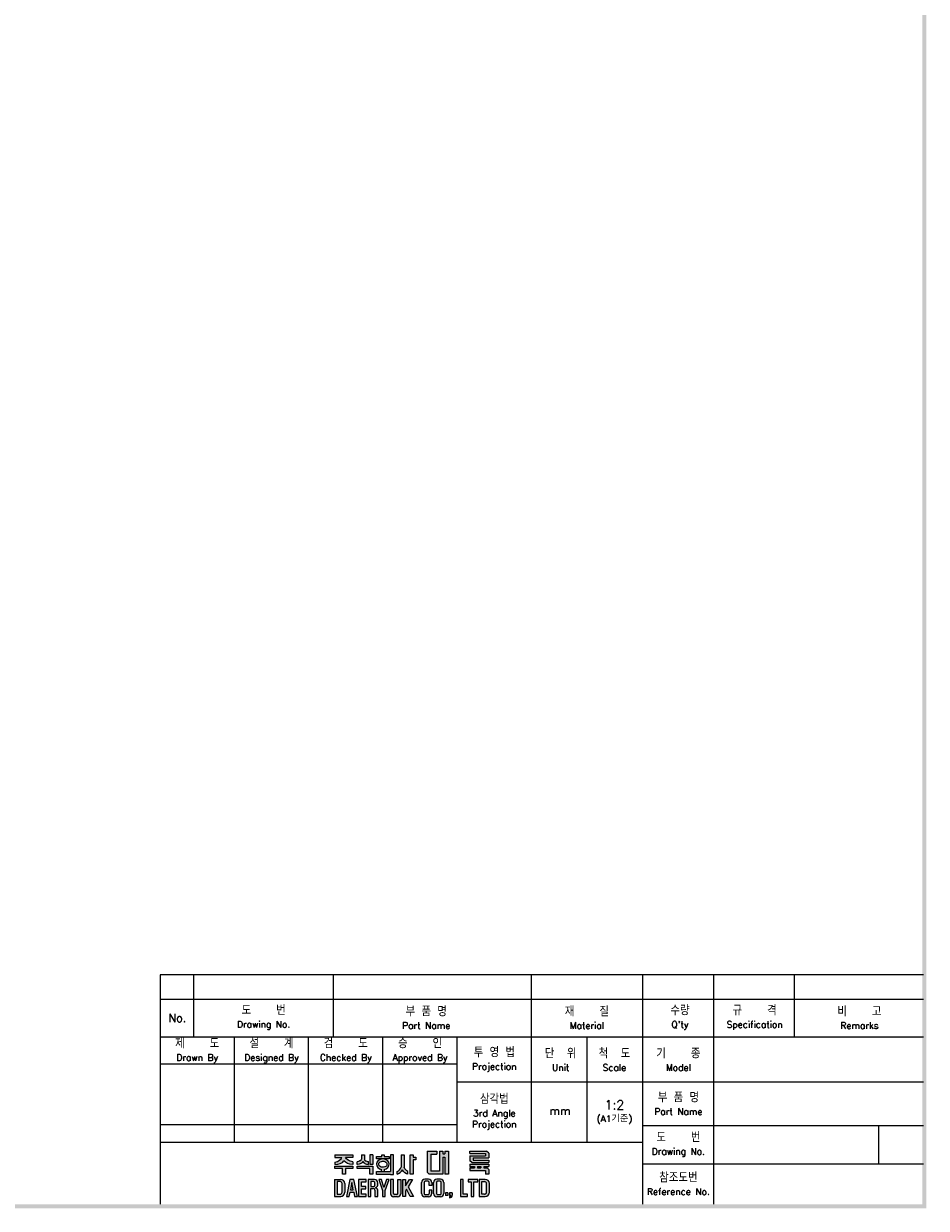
# Model space of a CAD drawing. Extents: x -316 to 2710, y -907 to 1774.
# Tile 17 of 18: x 1259 to 1828, y 272 to 1019. Entities that reach past the tile are written whole.
import ezdxf

# ---------------------------------------------------------------- set-up
doc = ezdxf.new("R2010")
doc.units = 0
doc.header["$LTSCALE"] = 3
doc.header["$MEASUREMENT"] = 0
for name, color, linetype in [('di', 3, 'CONTINUOUS'), ('dimtaxt', 3, 'CONTINUOUS'), ('dwg', 7, 'CONTINUOUS')]:
    doc.layers.add(name, color=color, linetype=linetype)
doc.styles.get("Standard").update_dxf_attribs({"font": 'romans.shx', "height": 4, "bigfont": 'ghs.shx'})

# ---------------------------------------------------------------- blocks, each defined once
blk = doc.blocks.new('대륙')
at = {"layer": 'dimtaxt'}
h = blk.add_hatch(color=256, dxfattribs=at)
edge = h.paths.add_edge_path()
edge.add_line((51.99, 12.18), (47.65, 12.18))
edge.add_line((47.65, 12.18), (47.65, 11.59))
edge.add_line((47.65, 11.59), (49.36, 11.59))
edge.add_ellipse((47.48, 11.55), major_axis=(1.89, 0.39), ratio=0.576936, start_angle=268.0794, end_angle=342.4305, ccw=False)
edge.add_line((47.64, 10.44), (47.64, 9.87))
edge.add_ellipse((47.59, 11.36), major_axis=(2.46, 0), ratio=0.608939, start_angle=-88.7913, end_angle=-24.3158)
edge.add_ellipse((52.06, 11.36), major_axis=(-2.46, 0), ratio=0.608939, start_angle=384.3158, end_angle=448.3061)
edge.add_line((51.99, 9.87), (51.99, 10.51))
edge.add_ellipse((52.11, 11.62), major_axis=(-1.91, 0.31), ratio=0.577613, start_angle=17.5125, end_angle=91.8636, ccw=False)
edge.add_line((50.24, 11.59), (51.99, 11.59))
edge.add_line((51.99, 11.59), (51.99, 12.18))
h.paths.add_polyline_path([(52, 9.48), (47.64, 9.48), (47.64, 8.87), (49.46, 8.87), (49.46, 7.49), (50.19, 7.49), (50.19, 8.88), (52, 8.88)])
edge = h.paths.add_edge_path()
edge.add_arc((55.25, 11.18), 0.45, 180, 220.7047, ccw=False)
edge.add_line((54.8, 11.18), (54.8, 12.18))
edge.add_line((54.8, 12.18), (54.06, 12.18))
edge.add_line((54.06, 12.18), (54.06, 11.18))
edge.add_arc((53.61, 11.18), 0.45, 319.2953, 360, ccw=False)
edge.add_spline(control_points=[(53.95, 10.89), (53.94, 10.88), (53.93, 10.87), (53.83, 10.76), (53.7, 10.68), (53.03, 10.51)], knot_values=[3.761053, 3.761053, 3.761053, 3.761053, 3.807132, 3.807132, 4.298097, 4.298097, 4.298097, 4.298097], degree=3, periodic=0)
edge.add_line((53.03, 10.51), (53.03, 9.85))
edge.add_spline(control_points=[(53.03, 9.85), (53.05, 9.85), (53.06, 9.85), (53.74, 9.96), (53.94, 10.08), (54.15, 10.22), (54.2, 10.3), (54.43, 10.6)], knot_values=[3.495949, 3.495949, 3.495949, 3.495949, 3.524444, 3.524444, 4.06832, 4.06832, 4.379503, 4.379503, 4.379503, 4.379503], degree=3, periodic=0)
edge.add_spline(control_points=[(54.43, 10.6), (54.65, 10.3), (54.71, 10.22), (54.92, 10.08), (55.12, 9.96), (55.75, 9.88), (55.78, 9.87), (55.8, 9.86)], knot_values=[3.495949, 3.495949, 3.495949, 3.495949, 3.807132, 3.807132, 4.351008, 4.351008, 4.402945, 4.402945, 4.402945, 4.402945], degree=3, periodic=0)
edge.add_line((55.8, 9.86), (55.8, 10.59))
edge.add_spline(control_points=[(55.8, 10.59), (55.78, 10.59), (55.76, 10.6), (55.19, 10.66), (55.03, 10.75), (54.92, 10.87), (54.91, 10.88), (54.91, 10.89)], knot_values=[3.761053, 3.761053, 3.761053, 3.761053, 3.81299, 3.81299, 4.356866, 4.356866, 4.402945, 4.402945, 4.402945, 4.402945], degree=3, periodic=0)
h.paths.add_polyline_path([(56.82, 9.48), (53.03, 9.48), (53.03, 8.87), (56.1, 8.87), (56.1, 7.49), (56.82, 7.49)])
h.paths.add_polyline_path([(56.82, 12.19), (56.1, 12.19), (56.1, 9.87), (56.82, 9.87)])
h.paths.add_polyline_path([(60.76, 11.76), (59.58, 11.76), (59.58, 12.19), (59.05, 12.19), (59.05, 11.76), (57.74, 11.76), (57.74, 11.21), (60.76, 11.21)])
edge = h.paths.add_edge_path()
edge.add_ellipse((59.26, 9.92), major_axis=(-1.56, 0), ratio=0.830145, start_angle=101.7462, end_angle=265.4383)
edge.add_line((59.38, 11.21), (59.13, 11.21))
edge.add_ellipse((59.26, 9.92), major_axis=(1.56, 0), ratio=0.830145, start_angle=94.5617, end_angle=259.6787)
edge.add_line((58.98, 8.65), (58.98, 8.2))
edge.add_line((58.98, 8.2), (59.58, 8.2))
edge.add_line((59.58, 8.2), (59.58, 8.65))
edge = h.paths.add_edge_path(flags=16)
edge.add_spline(control_points=[(60.26, 9.92), (60.26, 10.03), (60.22, 10.15), (60.06, 10.37), (59.93, 10.48), (59.59, 10.63), (59.39, 10.66), (58.99, 10.64), (58.8, 10.59), (58.5, 10.41), (58.39, 10.3), (58.27, 10.07), (58.25, 9.96), (58.28, 9.73), (58.34, 9.62), (58.54, 9.4), (58.69, 9.3), (59.06, 9.19), (59.26, 9.17), (59.65, 9.23), (59.83, 9.31), (60.09, 9.5), (60.18, 9.62), (60.25, 9.8), (60.26, 9.86), (60.26, 9.92)], knot_values=[0, 0, 0, 0, 0.543876, 0.543876, 1.087752, 1.087752, 1.631628, 1.631628, 2.175504, 2.175504, 2.71938, 2.71938, 3.263256, 3.263256, 3.807132, 3.807132, 4.351008, 4.351008, 4.894884, 4.894884, 5.43876, 5.43876, 5.982636, 5.982636, 6.283185, 6.283185, 6.283185, 6.283185], degree=3, periodic=0)
for points in [[(61.83, 12.19), (61.11, 12.19), (61.11, 8.2), (57.74, 8.2), (57.74, 7.47), (61.11, 7.47), (61.83, 7.47)], [(70.89, 12.38), (72.38, 12.38), (72.38, 13.12), (70.01, 13.12), (70.01, 8), (70.53, 7.49), (73.84, 7.49), (73.84, 11.66), (74.29, 11.66), (74.29, 7.49), (75.14, 7.49), (75.14, 13.12), (74.29, 13.12), (74.29, 12.42), (73.84, 12.42), (73.84, 13.12), (73.01, 13.12), (73.01, 8.23), (70.89, 8.23)]]:
    blk.add_hatch(color=256, dxfattribs=at).paths.add_polyline_path(points)
h = blk.add_hatch(color=256, dxfattribs=at)
edge = h.paths.add_edge_path()
edge.add_line((64.41, 12.18), (63.7, 12.18))
edge.add_line((63.7, 12.18), (63.7, 9.23))
edge.add_ellipse((62.86, 9.12), major_axis=(0.66, 0.841), ratio=0.672815, start_angle=218.7862, end_angle=304.0863, ccw=False)
edge.add_line((62.7, 8.19), (62.7, 7.51))
edge.add_ellipse((63.11, 8.54), major_axis=(0.964, 0.919), ratio=0.540942, start_angle=220.7961, end_angle=301.7505)
edge.add_ellipse((64.93, 8.53), major_axis=(-0.866, 0.919), ratio=0.569913, start_angle=58.7442, end_angle=145.288)
edge.add_line((65.35, 7.49), (65.35, 8.17))
edge.add_ellipse((65.18, 9.26), major_axis=(-0.67, 1.07), ratio=0.576723, start_angle=74.3826, end_angle=142.9847, ccw=False)
edge.add_line((64.41, 9.18), (64.41, 12.18))
h.paths.add_polyline_path([(66.65, 10.99), (67.26, 10.99), (67.26, 11.63), (66.64, 11.63), (66.64, 12.18), (65.92, 12.18), (65.92, 7.49), (66.65, 7.49)])
h = blk.add_hatch(color=256, dxfattribs=at)
h.paths.add_polyline_path([(84.17, 12.56), (84.17, 11.99), (80.38, 11.99), (80.38, 10.74), (80.81, 10.32), (84.92, 10.32), (84.92, 10.92), (81.19, 10.92), (81.19, 11.44), (84.92, 11.44), (84.92, 12.6), (84.39, 13.12), (80.36, 13.12), (80.36, 12.56)])
h.paths.add_polyline_path([(83.7, 9.41), (84.92, 9.41), (84.92, 9.97), (80.36, 9.97), (80.36, 9.41), (81.48, 9.41), (81.48, 9.04), (80.35, 9.04), (80.35, 8.42), (84.18, 8.42), (84.18, 7.49), (84.92, 7.49), (84.92, 8.64), (84.52, 9.04), (83.7, 9.04)])
h.paths.add_polyline_path([(83, 9.41), (82.23, 9.41), (82.23, 9.04), (83, 9.04)], flags=17)
h = blk.add_hatch(color=256, dxfattribs=at)
h.paths.add_polyline_path([(47.58, 6.25), (47.58, 2.12), (49.06, 2.12, 0.414214), (50.06, 3.12), (50.06, 5.25, 0.414214), (49.06, 6.25)])
h.paths.add_polyline_path([(48.9, 5.73, -0.414214), (49.4, 5.23), (49.4, 3.16, -0.414214), (48.9, 2.66), (48.23, 2.66), (48.23, 5.73)], flags=16)
h.paths.add_polyline_path([(50.42, 2.11), (51.1, 2.11), (51.31, 3.17), (52.21, 3.17), (52.42, 2.11), (53.1, 2.11), (52.25, 6.23), (51.27, 6.23)])
h.paths.add_polyline_path([(51.77, 5.49), (52.09, 3.74), (51.43, 3.74)], flags=16)
h.paths.add_polyline_path([(53.4, 2.11), (55.25, 2.11), (55.25, 2.66), (54.07, 2.66), (54.07, 3.99), (55.15, 3.99), (55.15, 4.52), (54.06, 4.52), (54.06, 5.7), (55.21, 5.7), (55.21, 6.25), (53.4, 6.25)])
h.paths.add_polyline_path([(55.67, 2.12), (56.33, 2.12), (56.33, 4.05), (56.93, 4.05, -0.414214), (57.33, 3.65), (57.33, 2.12), (58.02, 2.12), (58.02, 3.65, 0.276846), (57.45, 4.24, 0.25864), (58.02, 4.77), (58.02, 5.43, 0.414214), (57.22, 6.23), (55.67, 6.23)])
h.paths.add_polyline_path([(56.33, 5.71), (57.04, 5.71, -0.414214), (57.34, 5.41), (57.34, 4.86, -0.414214), (57.04, 4.56), (56.33, 4.56)], flags=16)
h.paths.add_polyline_path([(59.2, 3.57), (59.2, 2.11), (59.85, 2.11), (59.85, 3.58), (60.8, 6.24), (60.13, 6.24), (59.53, 4.27), (58.97, 6.24), (58.28, 6.24)])
h.paths.add_polyline_path([(61.13, 2.78, 0.414214), (61.88, 2.03), (62.85, 2.03, 0.414214), (63.6, 2.78), (63.6, 6.24), (62.93, 6.24), (62.93, 2.84, -0.414214), (62.68, 2.59), (62.07, 2.59, -0.414214), (61.82, 2.84), (61.82, 6.24), (61.13, 6.24)])
h.paths.add_polyline_path([(64.11, 2.12), (64.77, 2.12), (64.77, 3.42), (64.98, 3.87), (65.9, 2.12), (66.68, 2.12), (65.38, 4.46), (66.48, 6.23), (65.69, 6.23), (64.76, 4.66), (64.76, 6.23), (64.11, 6.23)])
h.paths.add_polyline_path([(68.62, 2.84, 0.414214), (69.42, 2.04), (70.32, 2.04, 0.414214), (71.12, 2.84), (71.12, 3.62), (70.47, 3.62), (70.47, 2.85, -0.414214), (70.17, 2.55), (69.58, 2.55, -0.414214), (69.28, 2.85), (69.28, 5.49, -0.414214), (69.58, 5.79), (70.16, 5.79, -0.414214), (70.46, 5.49), (70.46, 4.76), (71.12, 4.76), (71.12, 5.52, 0.414214), (70.32, 6.32), (69.42, 6.32, 0.414214), (68.62, 5.52)])
h.paths.add_polyline_path([(71.57, 2.84, 0.414214), (72.37, 2.04), (73.25, 2.04, 0.414214), (74.05, 2.84), (74.05, 5.52, 0.414214), (73.25, 6.32), (72.37, 6.32, 0.414214), (71.57, 5.52)])
h.paths.add_polyline_path([(72.23, 5.5, -0.414214), (72.53, 5.8), (73.09, 5.8, -0.414214), (73.39, 5.5), (73.39, 2.85, -0.414214), (73.09, 2.55), (72.53, 2.55, -0.414214), (72.23, 2.85)], flags=16)
h.paths.add_polyline_path([(74.42, 2.34), (75.05, 2.34), (75.05, 2.98), (74.42, 2.98)])
h.paths.add_polyline_path([(75.76, 2.34, -0.316213), (75.39, 2.07), (75.39, 1.77, 0.409412), (76.08, 2.47), (76.08, 2.98), (75.39, 2.98), (75.39, 2.34)])
h.paths.add_polyline_path([(78.08, 2.12), (79.79, 2.12), (79.79, 2.67), (78.75, 2.67), (78.75, 6.24), (78.08, 6.24)])
h.paths.add_polyline_path([(80.68, 2.12), (81.35, 2.12), (81.35, 5.7), (82.27, 5.7), (82.27, 6.24), (79.92, 6.24), (79.92, 5.7), (80.68, 5.7)])
h.paths.add_polyline_path([(82.59, 2.13), (84.07, 2.13, 0.414214), (85.07, 3.13), (85.07, 5.24, 0.414214), (84.07, 6.24), (82.59, 6.24)])
h.paths.add_polyline_path([(83.24, 5.73), (83.9, 5.73, -0.414214), (84.4, 5.23), (84.4, 3.15, -0.414214), (83.9, 2.65), (83.24, 2.65)], flags=16)
for p, q in [((47.65, 12.18), (51.99, 12.18)), ((47.65, 12.18), (47.65, 11.59)), ((47.65, 11.59), (49.36, 11.59)), ((51.99, 11.59), (50.24, 11.59)), ((51.99, 12.18), (51.99, 11.59)), ((54.06, 12.18), (54.8, 12.18)), ((54.06, 12.18), (54.06, 11.18)), ((54.8, 12.18), (54.8, 11.18)), ((56.82, 12.19), (56.1, 12.19)), ((56.1, 12.19), (56.1, 9.87)), ((56.82, 12.19), (56.82, 9.87)), ((57.74, 11.76), (59.05, 11.76)), ((57.74, 11.21), (57.74, 11.76)), ((59.05, 11.76), (59.05, 12.19)), ((59.05, 12.19), (59.58, 12.19)), ((59.58, 12.19), (59.58, 11.76)), ((59.58, 11.76), (60.76, 11.76)), ((60.76, 11.76), (60.76, 11.21)), ((61.11, 12.19), (61.11, 8.2)), ((61.83, 12.19), (61.11, 12.19)), ((61.83, 7.47), (61.83, 12.19)), ((63.7, 12.18), (64.41, 12.18)), ((63.7, 12.18), (63.7, 9.23)), ((64.41, 12.18), (64.41, 9.18)), ((65.92, 7.49), (65.92, 12.18)), ((65.92, 12.18), (66.64, 12.18)), ((66.64, 12.18), (66.64, 11.63)), ((66.64, 11.63), (67.26, 11.63)), ((67.26, 11.63), (67.26, 10.99)), ((70.01, 13.12), (70.01, 8)), ((70.01, 13.12), (72.38, 13.12)), ((70.89, 12.38), (70.89, 8.23)), ((70.89, 12.38), (72.38, 12.38)), ((72.38, 13.12), (72.38, 12.38)), ((73.01, 13.12), (73.01, 8.23)), ((73.01, 13.12), (73.84, 13.12)), ((73.84, 13.12), (73.84, 12.42)), ((73.84, 12.42), (74.29, 12.42)), ((73.84, 11.66), (73.84, 7.49)), ((73.84, 11.66), (74.29, 11.66)), ((74.29, 13.12), (75.14, 13.12)), ((74.29, 13.12), (74.29, 12.42)), ((74.29, 11.66), (74.29, 7.49)), ((75.14, 13.12), (75.14, 7.49)), ((80.36, 13.12), (84.39, 13.12)), ((80.36, 12.56), (80.36, 13.12)), ((80.36, 12.56), (84.17, 12.56)), ((80.38, 11.99), (84.17, 11.99)), ((80.38, 11.99), (80.38, 10.74)), ((84.17, 12.56), (84.17, 11.99)), ((84.92, 12.6), (84.39, 13.12)), ((84.92, 12.6), (84.92, 11.44)), ((47.64, 10.44), (47.64, 9.87)), ((47.64, 9.48), (52, 9.48)), ((47.64, 8.87), (47.64, 9.48)), ((49.46, 8.87), (47.64, 8.87)), ((49.46, 7.49), (49.46, 8.87)), ((50.19, 8.88), (50.19, 7.49)), ((52, 8.88), (50.19, 8.88)), ((51.99, 10.51), (51.99, 9.87)), ((52, 9.48), (52, 8.88)), ((53.03, 9.85), (53.03, 10.51)), ((53.03, 9.48), (56.82, 9.48)), ((53.03, 8.87), (53.03, 9.48)), ((56.1, 8.87), (53.03, 8.87)), ((55.8, 9.86), (55.8, 10.59)), ((56.82, 9.87), (56.1, 9.87)), ((56.1, 7.49), (56.1, 8.87)), ((56.82, 9.48), (56.82, 7.49)), ((60.76, 11.21), (57.74, 11.21)), ((58.98, 8.2), (58.98, 8.65)), ((59.58, 8.65), (59.58, 8.2)), ((66.65, 10.99), (66.65, 7.49)), ((67.26, 10.99), (66.65, 10.99)), ((80.35, 9.04), (81.48, 9.04)), ((80.35, 9.04), (80.35, 8.42)), ((80.36, 9.97), (84.92, 9.97)), ((80.36, 9.97), (80.36, 9.41)), ((80.36, 9.41), (81.48, 9.41)), ((80.81, 10.32), (80.38, 10.74)), ((80.81, 10.32), (84.92, 10.32)), ((81.19, 11.44), (84.92, 11.44)), ((81.19, 11.44), (81.19, 10.92)), ((81.19, 10.92), (84.92, 10.92)), ((81.48, 9.41), (81.48, 9.04)), ((82.23, 9.41), (83, 9.41)), ((82.23, 9.41), (82.23, 9.04)), ((82.23, 9.04), (83, 9.04)), ((83, 9.41), (83, 9.04)), ((83.7, 9.41), (84.92, 9.41)), ((83.7, 9.41), (83.7, 9.04)), ((83.7, 9.04), (84.52, 9.04)), ((84.92, 8.64), (84.52, 9.04)), ((84.92, 10.92), (84.92, 10.32)), ((84.92, 9.97), (84.92, 9.41)), ((84.92, 8.64), (84.92, 7.49)), ((47.58, 6.25), (47.58, 2.12)), ((47.58, 6.25), (49.06, 6.25)), ((50.19, 7.49), (49.46, 7.49)), ((51.27, 6.23), (50.42, 2.11)), ((52.25, 6.23), (51.27, 6.23)), ((53.1, 2.11), (52.25, 6.23)), ((55.21, 6.25), (53.4, 6.25)), ((53.4, 6.25), (53.4, 2.11)), ((55.21, 5.7), (55.21, 6.25)), ((55.67, 6.23), (55.67, 2.12)), ((57.22, 6.23), (55.67, 6.23)), ((56.82, 7.49), (56.1, 7.49)), ((57.74, 8.2), (61.11, 8.2)), ((57.74, 7.47), (57.74, 8.2)), ((61.11, 7.47), (57.74, 7.47)), ((58.97, 6.24), (58.28, 6.24)), ((58.28, 6.24), (59.2, 3.57)), ((59.53, 4.27), (58.97, 6.24)), ((60.13, 6.24), (59.53, 4.27)), ((59.85, 3.58), (60.8, 6.24)), ((60.8, 6.24), (60.13, 6.24)), ((61.11, 7.47), (61.83, 7.47)), ((61.13, 6.24), (61.13, 2.78)), ((61.82, 6.24), (61.13, 6.24)), ((61.82, 2.84), (61.82, 6.24)), ((62.7, 7.51), (62.7, 8.19)), ((62.93, 2.84), (62.93, 6.24)), ((62.93, 6.24), (63.6, 6.24)), ((63.6, 6.24), (63.6, 2.78)), ((64.11, 2.12), (64.11, 6.23)), ((64.11, 6.23), (64.76, 6.23)), ((64.76, 4.66), (65.69, 6.23)), ((64.76, 6.23), (64.76, 4.66)), ((65.35, 7.49), (65.35, 8.17)), ((66.48, 6.23), (65.38, 4.46)), ((65.69, 6.23), (66.48, 6.23)), ((66.65, 7.49), (65.92, 7.49)), ((70.32, 6.32), (69.42, 6.32)), ((70.16, 5.79), (69.58, 5.79)), ((70.53, 7.49), (70.01, 8)), ((73.84, 7.49), (70.53, 7.49)), ((73.01, 8.23), (70.89, 8.23)), ((73.25, 6.32), (72.37, 6.32)), ((73.09, 5.8), (72.53, 5.8)), ((75.14, 7.49), (74.29, 7.49)), ((78.08, 6.24), (78.08, 2.12)), ((78.75, 6.24), (78.08, 6.24)), ((78.75, 2.67), (78.75, 6.24)), ((82.27, 6.24), (79.92, 6.24)), ((79.92, 6.24), (79.92, 5.7)), ((80.35, 8.42), (84.18, 8.42)), ((82.27, 5.7), (82.27, 6.24)), ((82.59, 6.24), (82.59, 2.13)), ((84.07, 6.24), (82.59, 6.24)), ((84.18, 8.42), (84.18, 7.49)), ((84.92, 7.49), (84.18, 7.49)), ((48.23, 5.73), (48.23, 2.66)), ((48.9, 5.73), (48.23, 5.73)), ((49.4, 3.16), (49.4, 5.23)), ((50.06, 5.25), (50.06, 3.12)), ((51.1, 2.11), (51.31, 3.17)), ((51.31, 3.17), (52.21, 3.17)), ((51.77, 5.49), (51.43, 3.74)), ((51.43, 3.74), (52.09, 3.74)), ((52.09, 3.74), (51.77, 5.49)), ((52.21, 3.17), (52.42, 2.11)), ((54.06, 5.7), (55.21, 5.7)), ((54.06, 4.52), (54.06, 5.7)), ((55.15, 4.52), (54.06, 4.52)), ((54.07, 3.99), (55.15, 3.99)), ((54.07, 2.66), (54.07, 3.99)), ((55.15, 3.99), (55.15, 4.52)), ((56.33, 5.71), (56.33, 4.56)), ((57.04, 5.71), (56.33, 5.71)), ((56.33, 4.56), (57.04, 4.56)), ((56.33, 2.12), (56.33, 4.05)), ((56.33, 4.05), (56.93, 4.05)), ((57.33, 3.65), (57.33, 2.12)), ((57.34, 4.86), (57.34, 5.41)), ((58.02, 4.77), (58.02, 5.43)), ((58.02, 2.12), (58.02, 3.65)), ((59.2, 3.57), (59.2, 2.11)), ((59.85, 2.11), (59.85, 3.58)), ((64.98, 3.87), (64.77, 3.42)), ((64.77, 3.42), (64.77, 2.12)), ((65.9, 2.12), (64.98, 3.87)), ((65.38, 4.46), (66.68, 2.12)), ((68.62, 2.84), (68.62, 5.52)), ((69.28, 5.49), (69.28, 2.85)), ((70.46, 4.76), (70.46, 5.49)), ((71.12, 4.76), (70.46, 4.76)), ((70.47, 3.62), (70.47, 2.85)), ((71.12, 3.62), (70.47, 3.62)), ((71.12, 5.52), (71.12, 4.76)), ((71.12, 2.84), (71.12, 3.62)), ((71.57, 2.84), (71.57, 5.52)), ((72.23, 5.5), (72.23, 2.85)), ((73.39, 2.85), (73.39, 5.5)), ((74.05, 5.52), (74.05, 2.84)), ((74.42, 2.98), (74.42, 2.34)), ((75.05, 2.98), (74.42, 2.98)), ((75.05, 2.98), (75.05, 2.34)), ((75.39, 2.98), (75.39, 2.34)), ((76.08, 2.98), (75.39, 2.98)), ((76.08, 2.98), (76.08, 2.47)), ((79.92, 5.7), (80.68, 5.7)), ((80.68, 5.7), (80.68, 2.12)), ((81.35, 2.12), (81.35, 5.7)), ((81.35, 5.7), (82.27, 5.7)), ((83.24, 2.65), (83.24, 5.73)), ((83.24, 5.73), (83.9, 5.73)), ((84.4, 3.15), (84.4, 5.23)), ((85.07, 3.13), (85.07, 5.24)), ((47.58, 2.12), (49.06, 2.12)), ((48.23, 2.66), (48.9, 2.66)), ((50.42, 2.11), (51.1, 2.11)), ((52.42, 2.11), (53.1, 2.11)), ((53.4, 2.11), (55.25, 2.11)), ((55.25, 2.66), (54.07, 2.66)), ((55.25, 2.11), (55.25, 2.66)), ((55.67, 2.12), (56.33, 2.12)), ((57.33, 2.12), (58.02, 2.12)), ((59.2, 2.11), (59.85, 2.11)), ((62.85, 2.03), (61.88, 2.03)), ((62.68, 2.59), (62.07, 2.59)), ((64.77, 2.12), (64.11, 2.12)), ((66.68, 2.12), (65.9, 2.12)), ((70.32, 2.04), (69.42, 2.04)), ((70.17, 2.55), (69.58, 2.55)), ((73.25, 2.04), (72.37, 2.04)), ((73.09, 2.55), (72.53, 2.55)), ((75.05, 2.34), (74.42, 2.34)), ((75.76, 2.34), (75.39, 2.34)), ((75.39, 2.07), (75.39, 1.77)), ((78.08, 2.12), (79.79, 2.12)), ((79.79, 2.67), (78.75, 2.67)), ((79.79, 2.12), (79.79, 2.67)), ((80.68, 2.12), (81.35, 2.12)), ((82.59, 2.13), (84.07, 2.13)), ((83.9, 2.65), (83.24, 2.65))]:
    blk.add_line(p, q, dxfattribs=at)
for centre, radius, start, end in [((53.61, 11.18), 0.45, 319.2953, 360), ((55.25, 11.18), 0.45, 180, 220.7047), ((49.06, 5.25), 1, 0, 90), ((57.22, 5.43), 0.8, 0, 90), ((69.42, 5.52), 0.8, 90, 180), ((69.58, 5.49), 0.3, 90, 180), ((70.16, 5.49), 0.3, 0, 90), ((70.32, 5.52), 0.8, 0, 90), ((72.37, 5.52), 0.8, 90, 180), ((72.53, 5.5), 0.3, 90, 180), ((73.09, 5.5), 0.3, 0, 90), ((73.25, 5.52), 0.8, 0, 90), ((84.07, 5.24), 1, 0, 90), ((48.9, 5.23), 0.5, 0, 90), ((48.9, 3.16), 0.5, 270, 0), ((49.06, 3.12), 1, 270, 0), ((57.22, 4.85), 0.8, 270, 270), ((56.93, 3.65), 0.4, 0, 90), ((57.04, 5.41), 0.3, 0, 90), ((57.04, 4.86), 0.3, 270, 0), ((57.26, 5.02), 0.8, 283.6828, 341.6876), ((57.24, 3.47), 0.8, 12.921, 74.819), ((83.9, 5.23), 0.5, 0, 90), ((83.9, 3.15), 0.5, 270, 0), ((84.07, 3.13), 1, 270, 0), ((61.88, 2.78), 0.75, 180, 270), ((62.07, 2.84), 0.25, 180, 270), ((62.68, 2.84), 0.25, 270, 0), ((62.85, 2.78), 0.75, 270, 0), ((69.42, 2.84), 0.8, 180, 270), ((69.58, 2.85), 0.3, 180, 270), ((70.17, 2.85), 0.3, 270, 0), ((70.32, 2.84), 0.8, 270, 0), ((72.37, 2.84), 0.8, 180, 270), ((72.53, 2.85), 0.3, 180, 270), ((73.09, 2.85), 0.3, 270, 0), ((73.25, 2.84), 0.8, 270, 0), ((75.38, 2.47), 0.7, 270.9408, 0), ((75.38, 2.47), 0.4, 271.6466, 341.8371)]:
    blk.add_arc(centre, radius, start, end, dxfattribs=at)
for centre, major_axis, ratio, start_param, end_param in [((47.48, 11.55), (1.89, 0.39), 0.576936, 4.678869, 5.97654), ((47.59, 11.36), (-2.46, 0), 0.608939, 1.591893, 2.717202), ((59.26, 9.92), (1.56, 0), 0.830145, 1.650413, 4.532248), ((59.26, 9.92), (-1.56, 0), 0.830145, 1.775806, 4.632772), ((62.86, 9.12), (0.66, 0.841), 0.672815, 3.81854, 5.307307), ((63.11, 8.54), (0.964, 0.919), 0.540942, 3.853619, 5.26654)]:
    blk.add_ellipse(centre, major_axis=major_axis, ratio=ratio, start_param=start_param, end_param=end_param, dxfattribs=at)
at = {"layer": 'dimtaxt', "extrusion": (0, 0, -1)}
for centre, major_axis, ratio, start_param, end_param in [((52.11, 11.62), (-1.91, 0.31), 0.577613, 4.679864, 5.977535), ((52.06, 11.36), (-2.46, 0), 0.608939, -1.541231, -0.42439), ((65.18, 9.26), (-0.67, 1.07), 0.576723, 3.787632, 4.984965), ((64.93, 8.53), (-0.866, 0.919), 0.569913, 3.747431, 5.257905)]:
    blk.add_ellipse(centre, major_axis=major_axis, ratio=ratio, start_param=start_param, end_param=end_param, dxfattribs=at)
at = {"layer": 'dimtaxt'}
for points, knots in [([(53.95, 10.89), (53.94, 10.88), (53.93, 10.87), (53.83, 10.76), (53.7, 10.68), (53.03, 10.51)], [3.7610527, 3.7610527, 3.7610527, 3.7610527, 3.8071317, 3.8071317, 4.2980967, 4.2980967, 4.2980967, 4.2980967]), ([(54.43, 10.6), (54.2, 10.3), (54.15, 10.22), (53.94, 10.08), (53.74, 9.96), (53.06, 9.85), (53.05, 9.85), (53.03, 9.85)], [3.4959493, 3.4959493, 3.4959493, 3.4959493, 3.8071317, 3.8071317, 4.3510077, 4.3510077, 4.3795026, 4.3795026, 4.3795026, 4.3795026]), ([(54.43, 10.6), (54.65, 10.3), (54.71, 10.22), (54.92, 10.08), (55.12, 9.96), (55.75, 9.88), (55.78, 9.87), (55.8, 9.86)], [3.4959493, 3.4959493, 3.4959493, 3.4959493, 3.8071317, 3.8071317, 4.3510077, 4.3510077, 4.4029453, 4.4029453, 4.4029453, 4.4029453]), ([(54.91, 10.89), (54.91, 10.88), (54.92, 10.87), (55.03, 10.75), (55.19, 10.66), (55.76, 10.6), (55.78, 10.59), (55.8, 10.59)], [3.7610527, 3.7610527, 3.7610527, 3.7610527, 3.8071317, 3.8071317, 4.3510077, 4.3510077, 4.4029453, 4.4029453, 4.4029453, 4.4029453]), ([(60.26, 9.92), (60.26, 10.03), (60.22, 10.15), (60.06, 10.37), (59.93, 10.48), (59.59, 10.63), (59.39, 10.66), (58.99, 10.64), (58.8, 10.59), (58.5, 10.41), (58.39, 10.3), (58.27, 10.07), (58.25, 9.96), (58.28, 9.73), (58.34, 9.62), (58.54, 9.4), (58.69, 9.3), (59.06, 9.19), (59.26, 9.17), (59.65, 9.23), (59.83, 9.31), (60.09, 9.5), (60.18, 9.62), (60.25, 9.8), (60.26, 9.86), (60.26, 9.92)], [0, 0, 0, 0, 0.543876, 0.543876, 1.087752, 1.087752, 1.631628, 1.631628, 2.175504, 2.175504, 2.71938, 2.71938, 3.263256, 3.263256, 3.807132, 3.807132, 4.351008, 4.351008, 4.894884, 4.894884, 5.43876, 5.43876, 5.982636, 5.982636, 6.283185, 6.283185, 6.283185, 6.283185])]:
    blk.add_open_spline(points, degree=3, knots=knots, dxfattribs=at)

msp = doc.modelspace()

# ---------------------------------------------------------------- linework, layer by layer
at = {"layer": 'dimtaxt'}
for p, q in [((1826.133, 419.492), (1345.133, 419.492)), ((1345.133, 419.492), (1345.133, 274.923)), ((1366.511, 380.441), (1366.511, 419.441)), ((1454.333, 380.492), (1454.333, 419.492)), ((1579.133, 380.492), (1579.133, 419.492)), ((1649.333, 380.492), (1649.333, 419.492)), ((1694.03, 380.492), (1694.03, 419.492)), ((1744.837, 380.492), (1744.837, 419.492)), ((1826.133, 403.892), (1345.133, 403.892)), ((1391.933, 313.874), (1391.933, 380.061)), ((1438.733, 313.874), (1438.733, 380.061)), ((1485.533, 313.874), (1485.533, 380.061)), ((1532.333, 313.874), (1532.333, 380.061)), ((1579.133, 313.874), (1579.133, 380.061)), ((1614.233, 313.874), (1614.233, 380.061)), ((1649.333, 274.827), (1649.333, 380.061)), ((1694.03, 274.827), (1694.03, 380.061)), ((1532.333, 363.095), (1345.241, 363.095)), ((1826.133, 351.817), (1532.333, 351.817)), ((1532.333, 324.859), (1345.299, 324.859)), ((1826.133, 324.236), (1649.333, 324.236)), ((1798.03, 300.216), (1798.03, 324.236)), ((1649.333, 313.874), (1345.133, 313.874)), ((1826.133, 300.216), (1649.333, 300.216))]:
    msp.add_line(p, q, dxfattribs=at)
at = {"layer": 'dwg'}
msp.add_line((1826.133, 380.061), (1345.133, 380.061), dxfattribs=at)
for points in [[(1827.86, 1764.723), (1825.26, 1762.123), (1827.86, 272.323), (1825.26, 274.923)], [(1345.56, 380.451), (1345.56, 379.671), (1825.483, 380.451), (1825.483, 379.671)], [(1827.86, 272.323), (1825.26, 274.923), (-293.74, 272.323), (-291.14, 274.923)]]:
    msp.add_trace(points, dxfattribs=at)

# ---------------------------------------------------------------- block references
at = {"layer": 'di', "xscale": 2.6, "yscale": 2.6, "zscale": 2.6}
msp.add_blockref('대륙', (1331.393, 274.276), dxfattribs=at)

# ---------------------------------------------------------------- texts
at = {"layer": 'di', "attachment_point": 5}
for s, insert, char_height, width in [('No.', (1356.036, 392.279), 5.2, 20.95107), ('{\\H1.1x;도    번\\P\\H0.72727x;Drawing No.}', (1410.422, 392.279), 5.2, 87.8216), ('{\\H1.1x;부 품 명\\P\\H0.72727x;Part Name}', (1512.833, 392.192), 5.2, 117), ('{\\H1.1x;재    질\\P\\H0.72727x;Material}', (1614.029, 392.192), 5.2, 71.60657), ("{\\H1.1x;수량\\P\\H0.72727x;Q'ty}", (1672.657, 392.192), 5.2, 24.59343), ('{\\H1.1x;규    격\\P\\H0.72727x;Specification}', (1719.731, 392.192), 5.2, 70.2), ('{\\H1.1x;비    고\\P\\H0.72727x;Remarks}', (1785.771, 392.192), 5.2, 101.4), ('{\\H1.1x;제    도\\P\\H0.72727x;Drawn By}', (1368.533, 371.383), 5.2, 46.8), ('{\\H1.1x;설    계}\\P{\\H0.8x;Designed By}', (1415.333, 371.383), 5.2, 46.8), ('{\\H1.1x;검    도\\P\\H0.72727x;Checked By}', (1462.133, 371.383), 5.2, 46.8), ('승    인\\P{\\H0.72727x;Approved By}', (1508.933, 371.383), 5.72, 46.8), ('투 영 법\\P{\\H0.72727x;Projection}', (1555.733, 365.744), 5.72, 46.8), ('{\\H1.1x;단  위}\\P{\\H0.8x;Unit}', (1597.485, 365.744), 5.2, 41.6), ('{\\H1.1x;척  도\\P\\H0.72727x;Scale}', (1631.389, 365.744), 5.2, 41.6), ('기    종\\P{\\H0.72727x;Model}', (1671.682, 365.744), 5.72, 44.69723), ('{\\H1.1x;삼각법\\H0.45455x;\\P\\H1.6x;3rd Angle\\PProjection}', (1555.733, 332.845), 5.2, 46.8), ('부 품 명\\P{\\H0.72727x;Part Name}', (1671.682, 338.027), 5.72, 44.69723), ('도    번\\P{\\H0.72727x;Drawing No.}', (1671.682, 312.226), 5.72, 44.69723), ('참조도번\\P{\\H0.72727x;Reference No.}', (1671.682, 287.569), 5.72, 44.69723)]:
    msp.add_mtext(s, dxfattribs=dict(at, insert=insert, char_height=char_height, width=width))
at = {"layer": 'dimtaxt'}
msp.add_text('mm', height=5.2, dxfattribs=at).set_placement((1590.41, 331.181))
at = {"layer": 'dimtaxt', "insert": (1631.389, 332.845), "char_height": 5.72, "width": 41.6, "attachment_point": 5}
msp.add_mtext('1:2\\P{\\H0.72727x;(A1기준)}', dxfattribs=at)

doc.saveas('drawing.dxf')
